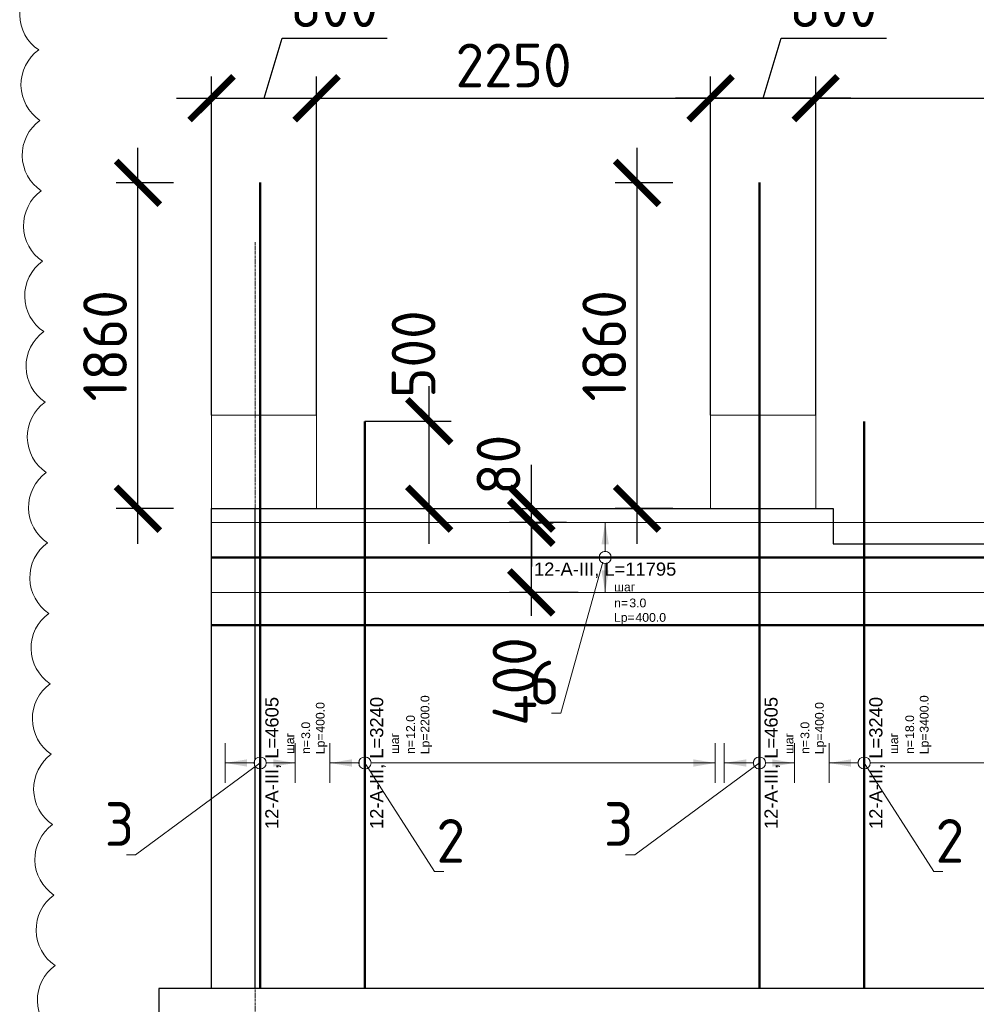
# Model space of a CAD drawing. Header units: millimetres. Extents: x 376598 to 1249954, y -318491 to -22134.
# Tile 151 of 256: x 605200 to 610661, y -119085 to -113463. Entities that reach past the tile are written whole.
import ezdxf
from ezdxf import colors
from ezdxf.entities.mleader import LeaderData, LeaderLine
from ezdxf.enums import TextEntityAlignment as Align
from ezdxf.math import Vec2, Vec3

# ---------------------------------------------------------------- set-up
doc = ezdxf.new("R2010")
doc.units = ezdxf.units.MM
doc.set_wipeout_variables(frame=1)
for name, pattern in [('______5', [1100, 800, -100, 100, -100]), ('________', [0]), ('осевая', [50.8, 31.75, -6.35, 6.35, -6.35])]:
    doc.linetypes.add(name, pattern=pattern)
for name, color, linetype, lineweight in [('Standard', 7, 'Continuous', 25), ('АрмСтер', 2, 'Continuous', 50), ('Оси', 40, '______5', 18), ('подоснова', 151, 'Continuous', 5), ('РАЗМЕРЫ', 1, 'Continuous', 9)]:
    doc.layers.add(name, color=color, linetype=linetype, lineweight=lineweight)
doc.layers.add('АрмСтер_атрибуты', color=2, linetype='Continuous', lineweight=0, plot=False)
doc.styles.add('GOST-2.304_Type-B', font='GOST_Common.ttf')
doc.styles.get("Standard").update_dxf_attribs({"font": 'arial.ttf'})
doc.styles.add('Аннотативный', font='arial.ttf')
doc.dimstyles.new('СПДС', dxfattribs={"dimscale": 100, "dimtxt": 2.5, "dimasz": 2.5, "dimexe": 1.25, "dimexo": 0, "dimtad": 1, "dimdec": 0, "dimtxsty": 'GOST-2.304_Type-B', "dimblk": 'ARCHTICK', "dimcen": 2.5, "dimdle": 2, "dimadec": 0, "dimazin": 2, "dimtfac": 0.75, "dimtdec": 0, "dimtmove": 1, "dimatfit": 3, "dimfxl": 1, "dimtolj": 1, "dimarcsym": 1})

# ---------------------------------------------------------------- blocks, each defined once
blk = doc.blocks.new('*U772')
at = {"layer": 'РАЗМЕРЫ'}
for p, q in [((112.5, 200), (-112.5, 200)), ((112.5, -200), (-112.5, -200))]:
    blk.add_line(p, q, dxfattribs=at)
at = {"layer": 'РАЗМЕРЫ', "ltscale": 15}
blk.add_line((0, -200), (0, 200), dxfattribs=at)
at = {"layer": 'РАЗМЕРЫ'}
for points in [[(0, 200), (20.9, 74.8), (-20.9, 74.8)], [(0, -200), (20.9, -74.8), (-20.9, -74.8)]]:
    blk.add_solid(points, dxfattribs=at)
at = {"layer": 'АрмСтер_атрибуты', "color": 215, "ltscale": 15, "style": 'Аннотативный'}
for s, p in [('шаг', (51.4, -194.2)), ('n=', (51.4, -285.1)), ('Lр=', (50.2, -367.8))]:
    blk.add_text(s, height=50, dxfattribs=at).set_placement(p)
at = {"layer": 'АрмСтер_атрибуты', "style": 'Аннотативный', "flags": 8}
blk.add_attdef('ПОЗ', (110, 29.6), '', height=75, dxfattribs=at)
at = {"layer": 'АрмСтер_атрибуты', "color": 215, "style": 'Аннотативный'}
for tag, p, flags in [('ШАГ', (190.9, -194.2), 10), ('КОЛ', (138, -285.1), 8), ('ШИРИНА', (172.9, -367.8), 8)]:
    blk.add_attdef(tag, p, '', height=50, dxfattribs=dict(at, flags=flags))
at = {"layer": 'АрмСтер_атрибуты', "flags": 9}
for tag, p in [('МАССА', (-2096, -410.5)), ('ОБОЗНАЧЕНИЕ', (-2096, -524.4))]:
    blk.add_attdef(tag, p, '', height=75, dxfattribs=at)
at = {"linetype": 'Continuous', "lineweight": 0}
blk.add_wipeout([(35, 0), (28.3, 20.6), (10.8, 33.3), (-10.8, 33.3), (-28.3, 20.6), (-35, 0), (-28.3, -20.6), (-10.8, -33.3), (10.8, -33.3), (28.3, -20.6)], dxfattribs=at)
at = {"color": 0, "linetype": 'ByBlock', "lineweight": -2, "ltscale": 100}
blk.add_line((-1290, 0), (3315, 0), dxfattribs=at)
at = {"layer": 'РАЗМЕРЫ'}
blk.add_circle((0, 0), 35, dxfattribs=at)
at = {"layer": 'АрмСтер_атрибуты', "style": 'Аннотативный', "flags": 8}
blk.add_attdef('НАИМЕНОВАНИЕ', text='', height=75, dxfattribs=at).set_placement((0, -29.3), align=Align.TOP_CENTER)
blk = doc.blocks.new('*U103')
at = {"layer": 'РАЗМЕРЫ'}
for p, q in [((112.5, 200), (-112.5, 200)), ((112.5, -2000), (-112.5, -2000))]:
    blk.add_line(p, q, dxfattribs=at)
at = {"layer": 'РАЗМЕРЫ', "ltscale": 15}
blk.add_line((0, -2000), (0, 200), dxfattribs=at)
at = {"layer": 'РАЗМЕРЫ'}
for points in [[(0, 200), (20.9, 74.8), (-20.9, 74.8)], [(0, -2000), (20.9, -1874.8), (-20.9, -1874.8)]]:
    blk.add_solid(points, dxfattribs=at)
at = {"layer": 'АрмСтер_атрибуты', "color": 215, "ltscale": 15, "style": 'Аннотативный'}
for s, p in [('шаг', (51.4, -194.2)), ('n=', (51.4, -285.1)), ('Lр=', (50.2, -367.8))]:
    blk.add_text(s, height=50, dxfattribs=at).set_placement(p)
at = {"layer": 'АрмСтер_атрибуты', "style": 'Аннотативный', "flags": 8}
blk.add_attdef('ПОЗ', (110, 29.6), '', height=75, dxfattribs=at)
at = {"layer": 'АрмСтер_атрибуты', "color": 215, "style": 'Аннотативный'}
for tag, p, flags in [('ШАГ', (190.9, -194.2), 10), ('КОЛ', (138, -285.1), 8), ('ШИРИНА', (172.9, -367.8), 8)]:
    blk.add_attdef(tag, p, '', height=50, dxfattribs=dict(at, flags=flags))
at = {"layer": 'АрмСтер_атрибуты', "flags": 9}
for tag, p in [('МАССА', (-2096, -410.5)), ('ОБОЗНАЧЕНИЕ', (-2096, -524.4))]:
    blk.add_attdef(tag, p, '', height=75, dxfattribs=at)
at = {"linetype": 'Continuous', "lineweight": 0}
blk.add_wipeout([(35, 0), (28.3, 20.6), (10.8, 33.3), (-10.8, 33.3), (-28.3, 20.6), (-35, 0), (-28.3, -20.6), (-10.8, -33.3), (10.8, -33.3), (28.3, -20.6)], dxfattribs=at)
at = {"color": 0, "linetype": 'ByBlock', "lineweight": -2, "ltscale": 100}
blk.add_line((-1290, 0), (1950, 0), dxfattribs=at)
at = {"layer": 'РАЗМЕРЫ'}
blk.add_circle((0, 0), 35, dxfattribs=at)
at = {"layer": 'АрмСтер_атрибуты', "style": 'Аннотативный', "flags": 8}
blk.add_attdef('НАИМЕНОВАНИЕ', text='', height=75, dxfattribs=at).set_placement((0, -29.3), align=Align.TOP_CENTER)
blk = doc.blocks.new('*U104')
at = {"layer": 'РАЗМЕРЫ'}
for p, q in [((112.5, 200), (-112.5, 200)), ((112.5, -3200), (-112.5, -3200))]:
    blk.add_line(p, q, dxfattribs=at)
at = {"layer": 'РАЗМЕРЫ', "ltscale": 15}
blk.add_line((0, -3200), (0, 200), dxfattribs=at)
at = {"layer": 'РАЗМЕРЫ'}
for points in [[(0, 200), (20.9, 74.8), (-20.9, 74.8)], [(0, -3200), (20.9, -3074.8), (-20.9, -3074.8)]]:
    blk.add_solid(points, dxfattribs=at)
at = {"layer": 'АрмСтер_атрибуты', "color": 215, "ltscale": 15, "style": 'Аннотативный'}
for s, p in [('шаг', (51.4, -194.2)), ('n=', (51.4, -285.1)), ('Lр=', (50.2, -367.8))]:
    blk.add_text(s, height=50, dxfattribs=at).set_placement(p)
at = {"layer": 'АрмСтер_атрибуты', "style": 'Аннотативный', "flags": 8}
blk.add_attdef('ПОЗ', (110, 29.6), '', height=75, dxfattribs=at)
at = {"layer": 'АрмСтер_атрибуты', "color": 215, "style": 'Аннотативный'}
for tag, p, flags in [('ШАГ', (190.9, -194.2), 10), ('КОЛ', (138, -285.1), 8), ('ШИРИНА', (172.9, -367.8), 8)]:
    blk.add_attdef(tag, p, '', height=50, dxfattribs=dict(at, flags=flags))
at = {"layer": 'АрмСтер_атрибуты', "flags": 9}
for tag, p in [('МАССА', (-2096, -410.5)), ('ОБОЗНАЧЕНИЕ', (-2096, -524.4))]:
    blk.add_attdef(tag, p, '', height=75, dxfattribs=at)
at = {"linetype": 'Continuous', "lineweight": 0}
blk.add_wipeout([(35, 0), (28.3, 20.6), (10.8, 33.3), (-10.8, 33.3), (-28.3, 20.6), (-35, 0), (-28.3, -20.6), (-10.8, -33.3), (10.8, -33.3), (28.3, -20.6)], dxfattribs=at)
at = {"color": 0, "linetype": 'ByBlock', "lineweight": -2, "ltscale": 100}
blk.add_line((-1290, 0), (1950, 0), dxfattribs=at)
at = {"layer": 'РАЗМЕРЫ'}
blk.add_circle((0, 0), 35, dxfattribs=at)
at = {"layer": 'АрмСтер_атрибуты', "style": 'Аннотативный', "flags": 8}
blk.add_attdef('НАИМЕНОВАНИЕ', text='', height=75, dxfattribs=at).set_placement((0, -29.3), align=Align.TOP_CENTER)
blk = doc.blocks.new('*U151')
at = {"color": 0, "linetype": 'ByBlock', "lineweight": -2, "ltscale": 100}
blk.add_line((-4765, 0), (42535, 0), dxfattribs=at)
at = {"layer": 'АрмСтер_атрибуты', "flags": 9}
for tag, p in [('МАССА', (5724, 4389.5)), ('ОБОЗНАЧЕНИЕ', (5724, 4275.6))]:
    blk.add_attdef(tag, p, '', height=75, dxfattribs=at)
at = {"layer": 'АрмСтер_атрибуты', "style": 'Аннотативный', "flags": 8}
blk.add_attdef('ПОЗ', (110, 29.6), '', height=75, dxfattribs=at)
blk.add_attdef('НАИМЕНОВАНИЕ', text='', height=75, dxfattribs=at).set_placement((0, -29.3), align=Align.TOP_CENTER)
at = {"layer": 'АрмСтер_атрибуты', "color": 215, "style": 'Аннотативный'}
for tag, p, flags in [('ШАГ', (190.9, -194.2), 10), ('КОЛ', (138, -285.1), 8), ('ШИРИНА', (172.9, -367.8), 8)]:
    blk.add_attdef(tag, p, '', height=50, dxfattribs=dict(at, flags=flags))
blk = doc.blocks.new('*U770')
at = {"layer": 'РАЗМЕРЫ'}
for p, q in [((112.5, 200), (-112.5, 200)), ((112.5, -200), (-112.5, -200))]:
    blk.add_line(p, q, dxfattribs=at)
at = {"layer": 'РАЗМЕРЫ', "ltscale": 15}
blk.add_line((0, -200), (0, 200), dxfattribs=at)
at = {"layer": 'РАЗМЕРЫ'}
for points in [[(0, 200), (20.9, 74.8), (-20.9, 74.8)], [(0, -200), (20.9, -74.8), (-20.9, -74.8)]]:
    blk.add_solid(points, dxfattribs=at)
at = {"layer": 'АрмСтер_атрибуты', "color": 215, "ltscale": 15, "style": 'Аннотативный'}
for s, p in [('шаг', (51.4, -194.2)), ('n=', (51.4, -285.1)), ('Lр=', (50.2, -367.8))]:
    blk.add_text(s, height=50, dxfattribs=at).set_placement(p)
at = {"layer": 'АрмСтер_атрибуты', "flags": 9}
for tag, p in [('МАССА', (8241.4, 4789.5)), ('ОБОЗНАЧЕНИЕ', (8241.4, 4675.6))]:
    blk.add_attdef(tag, p, '', height=75, dxfattribs=at)
at = {"layer": 'АрмСтер_атрибуты', "style": 'Аннотативный', "flags": 8}
blk.add_attdef('ПОЗ', (110, 29.6), '', height=75, dxfattribs=at)
at = {"layer": 'АрмСтер_атрибуты', "color": 215, "style": 'Аннотативный'}
for tag, p, flags in [('ШАГ', (190.9, -194.2), 10), ('КОЛ', (138, -285.1), 8), ('ШИРИНА', (172.9, -367.8), 8)]:
    blk.add_attdef(tag, p, '', height=50, dxfattribs=dict(at, flags=flags))
at = {"linetype": 'Continuous', "lineweight": 0}
blk.add_wipeout([(35, 0), (28.3, 20.6), (10.8, 33.3), (-10.8, 33.3), (-28.3, 20.6), (-35, 0), (-28.3, -20.6), (-10.8, -33.3), (10.8, -33.3), (28.3, -20.6)], dxfattribs=at)
at = {"color": 0, "linetype": 'ByBlock', "lineweight": -2, "ltscale": 100}
blk.add_line((-2247.6, 0), (9547.4, 0), dxfattribs=at)
at = {"layer": 'РАЗМЕРЫ'}
blk.add_circle((0, 0), 35, dxfattribs=at)
at = {"layer": 'АрмСтер_атрибуты', "style": 'Аннотативный', "flags": 8}
blk.add_attdef('НАИМЕНОВАНИЕ', text='', height=75, dxfattribs=at).set_placement((0, -29.3), align=Align.TOP_CENTER)
blk = doc.blocks.new('_None')
blk = doc.blocks.new('_ArchTick')
at = {"color": 0, "linetype": 'ByBlock', "const_width": 0.15}
blk.add_lwpolyline([(-0.5, -0.5), (0.5, 0.5)], dxfattribs=at)
blk = doc.blocks.new('*D771')
at = {"layer": 'DEFPOINTS', "color": 0, "lineweight": 0, "transparency": 16777216}
for p in [(605874.9, -114394.7), (606078.2, -114394.7), (606078.2, -116254.8)]:
    blk.add_point(p, dxfattribs=at)
at = {"layer": 'РАЗМЕРЫ', "color": 0, "lineweight": -2, "transparency": 16777216}
for p, q in [((605874.9, -116454.8), (605874.9, -114194.7)), ((606078.2, -114394.7), (605749.9, -114394.7)), ((606078.2, -116254.8), (605749.9, -116254.8))]:
    blk.add_line(p, q, dxfattribs=at)
at = {"layer": 'РАЗМЕРЫ', "color": 0, "lineweight": -2, "transparency": 16777216, "xscale": 250, "yscale": 250, "zscale": 250}
for p, rotation in [((605874.9, -114394.7), 90), ((605874.9, -116254.8), 270)]:
    blk.add_blockref('_ArchTick', p, dxfattribs=dict(at, rotation=rotation))
at = {"layer": 'РАЗМЕРЫ', "color": 0, "lineweight": 0, "transparency": 16777216, "insert": (605687.4, -115324.8), "char_height": 250, "attachment_point": 5, "rotation": 90, "style": 'GOST-2.304_Type-B'}
blk.add_mtext('\\A1;1860', dxfattribs=at)
blk = doc.blocks.new('*D773')
at = {"layer": 'DEFPOINTS', "color": 0, "lineweight": 0, "transparency": 16777216}
for p in [(608724.9, -114394.7), (608928.2, -114394.7), (608928.2, -116254.8)]:
    blk.add_point(p, dxfattribs=at)
at = {"layer": 'РАЗМЕРЫ', "color": 0, "lineweight": -2, "transparency": 16777216}
for p, q in [((608724.9, -116454.8), (608724.9, -114194.7)), ((608928.2, -114394.7), (608599.9, -114394.7)), ((608928.2, -116254.8), (608599.9, -116254.8))]:
    blk.add_line(p, q, dxfattribs=at)
at = {"layer": 'РАЗМЕРЫ', "color": 0, "lineweight": -2, "transparency": 16777216, "xscale": 250, "yscale": 250, "zscale": 250}
for p, rotation in [((608724.9, -114394.7), 90), ((608724.9, -116254.8), 270)]:
    blk.add_blockref('_ArchTick', p, dxfattribs=dict(at, rotation=rotation))
at = {"layer": 'РАЗМЕРЫ', "color": 0, "lineweight": 0, "transparency": 16777216, "insert": (608537.4, -115324.8), "char_height": 250, "attachment_point": 5, "rotation": 90, "style": 'GOST-2.304_Type-B'}
blk.add_mtext('\\A1;1860', dxfattribs=at)
blk = doc.blocks.new('*D774')
at = {"layer": 'DEFPOINTS', "color": 0, "lineweight": 0, "transparency": 16777216}
for p in [(607171, -115755.2), (607537.7, -115755.2), (607257.5, -116254.8)]:
    blk.add_point(p, dxfattribs=at)
at = {"layer": 'РАЗМЕРЫ', "color": 0, "lineweight": -2, "transparency": 16777216}
for p, q in [((607537.7, -116454.8), (607537.7, -115555.2)), ((607171, -115755.2), (607662.7, -115755.2)), ((607257.5, -116254.8), (607662.7, -116254.8))]:
    blk.add_line(p, q, dxfattribs=at)
at = {"layer": 'РАЗМЕРЫ', "color": 0, "lineweight": -2, "transparency": 16777216, "xscale": 250, "yscale": 250, "zscale": 250}
for p, rotation in [((607537.7, -115755.2), 90), ((607537.7, -116254.8), 270)]:
    blk.add_blockref('_ArchTick', p, dxfattribs=dict(at, rotation=rotation))
at = {"layer": 'РАЗМЕРЫ', "color": 0, "lineweight": 0, "transparency": 16777216, "insert": (607448.6, -115372.5), "char_height": 250, "attachment_point": 5, "rotation": 90, "style": 'GOST-2.304_Type-B'}
blk.add_mtext('\\A1;500', dxfattribs=at)
blk = doc.blocks.new('*D1254')
at = {"layer": 'DEFPOINTS', "color": 0, "lineweight": 0, "transparency": 16777216}
for p in [(606894.7, -113911.2), (606294.7, -115720.7), (606894.7, -115720.7)]:
    blk.add_point(p, dxfattribs=at)
at = {"layer": 'РАЗМЕРЫ', "color": 0, "lineweight": -2, "transparency": 16777216}
for p, q in [((606594.7, -113911.2), (606697.8, -113567.5)), ((606697.8, -113567.5), (607297.8, -113567.5)), ((606294.7, -115720.7), (606294.7, -113786.2)), ((606894.7, -115720.7), (606894.7, -113786.2)), ((606094.7, -113911.2), (607094.7, -113911.2))]:
    blk.add_line(p, q, dxfattribs=at)
at = {"layer": 'РАЗМЕРЫ', "color": 0, "lineweight": -2, "transparency": 16777216, "xscale": 250, "yscale": 250, "zscale": 250, "rotation": 180}
blk.add_blockref('_ArchTick', (606294.7, -113911.2), dxfattribs=at)
at = {"layer": 'РАЗМЕРЫ', "color": 0, "lineweight": -2, "transparency": 16777216, "xscale": 250, "yscale": 250, "zscale": 250}
blk.add_blockref('_ArchTick', (606894.7, -113911.2), dxfattribs=at)
at = {"layer": 'РАЗМЕРЫ', "color": 0, "lineweight": 0, "transparency": 16777216, "insert": (606997.8, -113380), "char_height": 250, "attachment_point": 5, "style": 'GOST-2.304_Type-B'}
blk.add_mtext('\\A1;600', dxfattribs=at)
blk = doc.blocks.new('*D1255')
at = {"layer": 'DEFPOINTS', "color": 0, "lineweight": 0, "transparency": 16777216}
for p in [(609144.7, -113911.2), (606894.7, -115720.7), (609144.7, -115720.7)]:
    blk.add_point(p, dxfattribs=at)
at = {"layer": 'РАЗМЕРЫ', "color": 0, "lineweight": -2, "transparency": 16777216}
for p, q in [((606894.7, -115720.7), (606894.7, -113786.2)), ((609144.7, -115720.7), (609144.7, -113786.2)), ((606694.7, -113911.2), (609344.7, -113911.2))]:
    blk.add_line(p, q, dxfattribs=at)
at = {"layer": 'РАЗМЕРЫ', "color": 0, "lineweight": -2, "transparency": 16777216, "xscale": 250, "yscale": 250, "zscale": 250, "rotation": 180}
blk.add_blockref('_ArchTick', (606894.7, -113911.2), dxfattribs=at)
at = {"layer": 'РАЗМЕРЫ', "color": 0, "lineweight": -2, "transparency": 16777216, "xscale": 250, "yscale": 250, "zscale": 250}
blk.add_blockref('_ArchTick', (609144.7, -113911.2), dxfattribs=at)
at = {"layer": 'РАЗМЕРЫ', "color": 0, "lineweight": 0, "transparency": 16777216, "insert": (608019.7, -113723.7), "char_height": 250, "attachment_point": 5, "style": 'GOST-2.304_Type-B'}
blk.add_mtext('\\A1;2250', dxfattribs=at)
blk = doc.blocks.new('*D1256')
at = {"layer": 'DEFPOINTS', "color": 0, "lineweight": 0, "transparency": 16777216}
for p in [(609744.7, -113911.2), (609144.7, -115720.7), (609744.7, -115720.7)]:
    blk.add_point(p, dxfattribs=at)
at = {"layer": 'РАЗМЕРЫ', "color": 0, "lineweight": -2, "transparency": 16777216}
for p, q in [((609444.7, -113911.2), (609547.8, -113567.5)), ((609547.8, -113567.5), (610147.8, -113567.5)), ((609144.7, -115720.7), (609144.7, -113786.2)), ((609744.7, -115720.7), (609744.7, -113786.2)), ((608944.7, -113911.2), (609944.7, -113911.2))]:
    blk.add_line(p, q, dxfattribs=at)
at = {"layer": 'РАЗМЕРЫ', "color": 0, "lineweight": -2, "transparency": 16777216, "xscale": 250, "yscale": 250, "zscale": 250, "rotation": 180}
blk.add_blockref('_ArchTick', (609144.7, -113911.2), dxfattribs=at)
at = {"layer": 'РАЗМЕРЫ', "color": 0, "lineweight": -2, "transparency": 16777216, "xscale": 250, "yscale": 250, "zscale": 250}
blk.add_blockref('_ArchTick', (609744.7, -113911.2), dxfattribs=at)
at = {"layer": 'РАЗМЕРЫ', "color": 0, "lineweight": 0, "transparency": 16777216, "insert": (609847.8, -113380), "char_height": 250, "attachment_point": 5, "style": 'GOST-2.304_Type-B'}
blk.add_mtext('\\A1;600', dxfattribs=at)
blk = doc.blocks.new('*D1257')
at = {"layer": 'DEFPOINTS', "color": 0, "lineweight": 0, "transparency": 16777216}
for p in [(609144.7, -113911.2), (609144.7, -115720.7), (609744.7, -115720.7)]:
    blk.add_point(p, dxfattribs=at)
at = {"layer": 'РАЗМЕРЫ', "color": 0, "lineweight": -2, "transparency": 16777216}
for p, q in [((609444.7, -113911.2), (609547.8, -113567.5)), ((609547.8, -113567.5), (610147.8, -113567.5)), ((609144.7, -115720.7), (609144.7, -113786.2)), ((609744.7, -115720.7), (609744.7, -113786.2)), ((609944.7, -113911.2), (608944.7, -113911.2))]:
    blk.add_line(p, q, dxfattribs=at)
at = {"layer": 'РАЗМЕРЫ', "color": 0, "lineweight": -2, "transparency": 16777216, "xscale": 250, "yscale": 250, "zscale": 250, "rotation": 180}
blk.add_blockref('_ArchTick', (609144.7, -113911.2), dxfattribs=at)
at = {"layer": 'РАЗМЕРЫ', "color": 0, "lineweight": -2, "transparency": 16777216, "xscale": 250, "yscale": 250, "zscale": 250}
blk.add_blockref('_ArchTick', (609744.7, -113911.2), dxfattribs=at)
at = {"layer": 'РАЗМЕРЫ', "color": 0, "lineweight": 0, "transparency": 16777216, "insert": (609847.8, -113380), "char_height": 250, "attachment_point": 5, "style": 'GOST-2.304_Type-B'}
blk.add_mtext('\\A1;600', dxfattribs=at)
blk = doc.blocks.new('*D1258')
at = {"layer": 'DEFPOINTS', "color": 0, "lineweight": 0, "transparency": 16777216}
for p in [(613294.7, -113911.2), (609744.7, -115338.1), (613294.7, -115720.7)]:
    blk.add_point(p, dxfattribs=at)
at = {"layer": 'РАЗМЕРЫ', "color": 0, "lineweight": -2, "transparency": 16777216}
for p, q in [((609744.7, -115338.1), (609744.7, -113786.2)), ((613294.7, -115720.7), (613294.7, -113786.2)), ((609544.7, -113911.2), (613494.7, -113911.2))]:
    blk.add_line(p, q, dxfattribs=at)
at = {"layer": 'РАЗМЕРЫ', "color": 0, "lineweight": -2, "transparency": 16777216, "xscale": 250, "yscale": 250, "zscale": 250, "rotation": 180}
blk.add_blockref('_ArchTick', (609744.7, -113911.2), dxfattribs=at)
at = {"layer": 'РАЗМЕРЫ', "color": 0, "lineweight": -2, "transparency": 16777216, "xscale": 250, "yscale": 250, "zscale": 250}
blk.add_blockref('_ArchTick', (613294.7, -113911.2), dxfattribs=at)
at = {"layer": 'РАЗМЕРЫ', "color": 0, "lineweight": 0, "transparency": 16777216, "insert": (611519.7, -113723.7), "char_height": 250, "attachment_point": 5, "style": 'GOST-2.304_Type-B'}
blk.add_mtext('\\A1;3550', dxfattribs=at)
blk = doc.blocks.new('*D1279')
at = {"layer": 'DEFPOINTS', "color": 0, "lineweight": 0, "transparency": 16777216}
for p in [(608121.1, -116254.8), (608121.1, -116254.8), (608121.1, -116335.2)]:
    blk.add_point(p, dxfattribs=at)
at = {"layer": 'РАЗМЕРЫ', "color": 0, "lineweight": -2, "transparency": 16777216}
for p, q in [((608121.1, -116254.8), (608121.1, -116004.8)), ((608121.1, -116254.8), (608246.1, -116254.8)), ((608121.1, -116335.2), (608121.1, -116254.8)), ((608121.1, -116335.2), (608246.1, -116335.2)), ((608121.1, -116335.2), (608121.1, -116585.2))]:
    blk.add_line(p, q, dxfattribs=at)
at = {"layer": 'РАЗМЕРЫ', "color": 0, "lineweight": -2, "transparency": 16777216, "xscale": 250, "yscale": 250, "zscale": 250}
for p, rotation in [((608121.1, -116254.8), 270), ((608121.1, -116335.2), 90)]:
    blk.add_blockref('_ArchTick', p, dxfattribs=dict(at, rotation=rotation))
at = {"layer": 'РАЗМЕРЫ', "color": 0, "lineweight": 0, "transparency": 16777216, "insert": (607933.6, -116004.8), "char_height": 250, "attachment_point": 5, "rotation": 90, "style": 'GOST-2.304_Type-B'}
blk.add_mtext('\\A1;80', dxfattribs=at)

msp = doc.modelspace()

# ---------------------------------------------------------------- linework, layer by layer
at = {"color": 7, "linetype": 'Continuous', "lineweight": 25, "transparency": 33554687}
msp.add_line((606294.8, -118994.8), (606294.8, -116254.8), dxfattribs=at)
at = {"color": 7, "linetype": '________', "lineweight": 25, "transparency": 33554687}
msp.add_line((606544.8, -118994.8), (606544.8, -116254.8), dxfattribs=at)
at = {"color": 8, "lineweight": 0, "true_color": 0x787a7d}
for points in [[(606894.7, -116254.8), (606294.7, -116254.8), (606294.7, -115720.7), (606894.7, -115720.7)], [(609744.7, -116254.8), (609144.7, -116254.8), (609144.7, -115720.7), (609744.7, -115720.7)]]:
    msp.add_lwpolyline(points, close=True, dxfattribs=at)
at = {"layer": 'Standard', "color": 7, "linetype": 'Continuous', "lineweight": 25, "transparency": 33554687}
for p, q in [((606294.8, -116254.8), (609844.7, -116254.8)), ((605994.8, -118994.8), (605994.8, -119894.8)), ((653669.7, -118994.8), (605994.8, -118994.8))]:
    msp.add_line(p, q, dxfattribs=at)
at = {"layer": 'Оси', "color": 16, "linetype": 'осевая', "lineweight": 0, "ltscale": 0.5, "transparency": 33554687}
msp.add_line((606544.9, -114733.3), (606544.8, -121316.8), dxfattribs=at)
at = {"layer": 'РАЗМЕРЫ', "color": 240, "lineweight": 0, "true_color": 0xed1f24}
msp.add_lwpolyline([(605301, -113233.3, 0.520567), (605308.2, -113635.4, 0.520567), (605315.4, -114037.6, 0.520567), (605322.7, -114439.8, 0.520567), (605329.9, -114841.9, 0.520567), (605337.1, -115244.1, 0.520567), (605344.3, -115646.2, 0.520567), (605351.5, -116048.4, 0.520567), (605358.7, -116450.6, 0.520567), (605365.9, -116852.7, 0.520567), (605373.2, -117254.9, 0.520567), (605380.4, -117657.1, 0.520567), (605387.6, -118059.2, 0.520567), (605394.8, -118461.4, 0.520567), (605402, -118863.5, 0.520567), (605409.2, -119265.7, 0.520567)], format="xyb", dxfattribs=at)

# ---------------------------------------------------------------- dimensions: what is measured, and where the dimension line sits
at = {"layer": 'РАЗМЕРЫ', "color": 1, "lineweight": 0}
dim = msp.add_linear_dim(base=(605874.9, -114394.7, 360), p1=(606078.2, -116254.8, 360), p2=(606078.2, -114394.7, 360), angle=90, dimstyle='СПДС', dxfattribs=at)
dim.commit()
dim.dimension.update_dxf_attribs({"geometry": '*D771', "text_midpoint": (605687.4, -115324.8, 360)})

# ---------------------------------------------------------------- next in the draw order: block references
at = {"layer": 'АрмСтер', "ltscale": 15}
ref = msp.add_blockref('*U772', (606572.8, -117707.2), dxfattribs=dict(at, rotation=90))
ref.add_attrib('НАИМЕНОВАНИЕ', '12-A-III, L=4605', dxfattribs={"layer": 'АрмСтер_атрибуты', "height": 75, "rotation": 90, "style": 'Аннотативный', "flags": 8}).set_placement((606602.2, -117707.2), align=Align.TOP_CENTER)
ref.add_attrib('КОЛ', '3.0', (606858, -117569.2), dxfattribs={"layer": 'АрмСтер_атрибуты', "color": 215, "height": 50, "rotation": 90, "style": 'Аннотативный', "flags": 8})
ref.add_attrib('ШИРИНА', '400.0', (606940.6, -117534.3), dxfattribs={"layer": 'АрмСтер_атрибуты', "color": 215, "height": 50, "rotation": 90, "style": 'Аннотативный', "flags": 8})
ref = msp.add_blockref('*U772', (609422.8, -117707.2), dxfattribs=dict(at, rotation=90))
ref.add_attrib('НАИМЕНОВАНИЕ', '12-A-III, L=4605', dxfattribs={"layer": 'АрмСтер_атрибуты', "height": 75, "rotation": 90, "style": 'Аннотативный', "flags": 8}).set_placement((609452.2, -117707.2), align=Align.TOP_CENTER)
ref.add_attrib('КОЛ', '3.0', (609708, -117569.2), dxfattribs={"layer": 'АрмСтер_атрибуты', "color": 215, "height": 50, "rotation": 90, "style": 'Аннотативный', "flags": 8})
ref.add_attrib('ШИРИНА', '400.0', (609790.6, -117534.3), dxfattribs={"layer": 'АрмСтер_атрибуты', "color": 215, "height": 50, "rotation": 90, "style": 'Аннотативный', "flags": 8})

# ---------------------------------------------------------------- next in the draw order: block references
ref = msp.add_blockref('*U103', (607171, -117707.2), dxfattribs=dict(at, rotation=90))
ref.add_attrib('НАИМЕНОВАНИЕ', '12-A-III, L=3240', dxfattribs={"layer": 'АрмСтер_атрибуты', "height": 75, "rotation": 90, "style": 'Аннотативный', "flags": 8}).set_placement((607200.4, -117707.2), align=Align.TOP_CENTER)
ref.add_attrib('КОЛ', '12.0', (607456.2, -117569.2), dxfattribs={"layer": 'АрмСтер_атрибуты', "color": 215, "height": 50, "rotation": 90, "style": 'Аннотативный', "flags": 8})
ref.add_attrib('ШИРИНА', '2200.0', (607538.8, -117534.3), dxfattribs={"layer": 'АрмСтер_атрибуты', "color": 215, "height": 50, "rotation": 90, "style": 'Аннотативный', "flags": 8})
ref = msp.add_blockref('*U104', (610021, -117707.2), dxfattribs=dict(at, rotation=90))
ref.add_attrib('НАИМЕНОВАНИЕ', '12-A-III, L=3240', dxfattribs={"layer": 'АрмСтер_атрибуты', "height": 75, "rotation": 90, "style": 'Аннотативный', "flags": 8}).set_placement((610050.4, -117707.2), align=Align.TOP_CENTER)
ref.add_attrib('КОЛ', '18.0', (610306.2, -117569.2), dxfattribs={"layer": 'АрмСтер_атрибуты', "color": 215, "height": 50, "rotation": 90, "style": 'Аннотативный', "flags": 8})
ref.add_attrib('ШИРИНА', '3400.0', (610388.8, -117534.3), dxfattribs={"layer": 'АрмСтер_атрибуты', "color": 215, "height": 50, "rotation": 90, "style": 'Аннотативный', "flags": 8})

# ---------------------------------------------------------------- next in the draw order: dimensions: what is measured, and where the dimension line sits
at = {"layer": 'РАЗМЕРЫ', "color": 4, "lineweight": 0}
for base, p1, p2, picture, middle in [((606894.7, -113911.2), (606294.7, -115720.7), (606894.7, -115720.7), '*D1254', (606760.3, -113380)), ((609744.7, -113911.2), (609144.7, -115720.7), (609744.7, -115720.7), '*D1256', (609610.3, -113380)), ((609144.7, -113911.2), (609744.7, -115720.7), (609144.7, -115720.7), '*D1257', (609610.3, -113380)), ((609144.7, -113911.2), (606894.7, -115720.7), (609144.7, -115720.7), '*D1255', (608019.7, -113723.7)), ((613294.7, -113911.2), (609744.7, -115338.1), (613294.7, -115720.7), '*D1258', (611519.7, -113723.7))]:
    dim = msp.add_linear_dim(base=base, p1=p1, p2=p2, dimstyle='СПДС', dxfattribs=at)
    dim.commit()
    dim.dimension.update_dxf_attribs({"geometry": picture, "text_midpoint": middle})

# ---------------------------------------------------------------- next in the draw order: block references
at = {"layer": 'АрмСтер', "ltscale": 15}
msp.add_blockref('*U151', (611060.3, -116919.4, -720), dxfattribs=at)

# ---------------------------------------------------------------- next in the draw order: linework, layer by layer
at = {"layer": 'Standard', "color": 7, "linetype": 'Continuous', "lineweight": 25, "transparency": 33554687}
msp.add_lwpolyline([(609844.7, -116254.8), (609844.7, -116454.8), (612744.8, -116454.8), (612744.8, -116254.8)], dxfattribs=at)

# ---------------------------------------------------------------- next in the draw order: leaders
at = {"layer": 'подоснова'}
ml = msp.add_multileader_mtext('Standard', dxfattribs=at)
ml.set_content('3', color=256, style='GOST-2.304_Type-B')
ml.set_leader_properties(color=256, linetype='ByLayer', lineweight=15)
ml.set_arrow_properties(name='NONE')
ml.build(insert=Vec2(0, 0))
ml.multileader.update_dxf_attribs({"text_left_attachment_type": 6, "text_right_attachment_type": 6, "dogleg_length": 10, "arrow_head_size": 18})
ctx = ml.context
ctx.base_point, ctx.char_height, ctx.arrow_head_size, ctx.landing_gap_size, ctx.plane_origin = Vec3(605686.9, -118231), 250, 18, 20, Vec3(606199, -116652.3)
ctx.left_attachment, ctx.right_attachment, ctx.text_align_type = 6, 6, 1
notes = []
notes.append((ctx, [(1, (1, 1, 0), (605861.9, -118231), (-1, 0), 10, [(0, [(606572.8, -117707.2)], 0, [])])]))
ctx.mtext.insert, ctx.mtext.width, ctx.mtext.alignment, ctx.mtext.flow_direction = Vec3(605769.4, -117931), 22.898, 2, 5
ml = msp.add_multileader_mtext('Standard', dxfattribs=at)
ml.set_content('2', color=256, style='GOST-2.304_Type-B')
ml.set_leader_properties(color=256, linetype='ByLayer', lineweight=15)
ml.set_arrow_properties(name='NONE')
ml.build(insert=Vec2(0, 0))
ml.multileader.update_dxf_attribs({"text_left_attachment_type": 6, "text_right_attachment_type": 6, "dogleg_length": 10, "arrow_head_size": 18})
ctx = ml.context
ctx.base_point, ctx.char_height, ctx.arrow_head_size, ctx.landing_gap_size, ctx.plane_origin = Vec3(607578.1, -118327.1), 250, 18, 20, Vec3(608090.2, -116748.3)
ctx.left_attachment, ctx.right_attachment, ctx.text_align_type = 6, 6, 1
notes.append((ctx, [(0, (1, 1, 0), (607568.1, -118327.1), (1, 0), 10, [(0, [(607171, -117707.2)], 0, [])])]))
ctx.mtext.insert, ctx.mtext.width, ctx.mtext.alignment, ctx.mtext.flow_direction = Vec3(607660.6, -118027.1), 22.898, 2, 5
ml = msp.add_multileader_mtext('Standard', dxfattribs=at)
ml.set_content('3', color=256, style='GOST-2.304_Type-B')
ml.set_leader_properties(color=256, linetype='ByLayer', lineweight=15)
ml.set_arrow_properties(name='NONE')
ml.build(insert=Vec2(0, 0))
ml.multileader.update_dxf_attribs({"text_left_attachment_type": 6, "text_right_attachment_type": 6, "dogleg_length": 10, "arrow_head_size": 18})
ctx = ml.context
ctx.base_point, ctx.char_height, ctx.arrow_head_size, ctx.landing_gap_size, ctx.plane_origin = Vec3(608536.7, -118230.8), 250, 18, 20, Vec3(609048.9, -116652.1)
ctx.left_attachment, ctx.right_attachment, ctx.text_align_type = 6, 6, 1
notes.append((ctx, [(1, (1, 1, 0), (608711.7, -118230.8), (-1, 0), 10, [(0, [(609422.7, -117707)], 0, [])])]))
ctx.mtext.insert, ctx.mtext.width, ctx.mtext.alignment, ctx.mtext.flow_direction = Vec3(608619.2, -117930.8), 22.898, 2, 5
ml = msp.add_multileader_mtext('Standard', dxfattribs=at)
ml.set_content('2', color=256, style='GOST-2.304_Type-B')
ml.set_leader_properties(color=256, linetype='ByLayer', lineweight=15)
ml.set_arrow_properties(name='NONE')
ml.build(insert=Vec2(0, 0))
ml.multileader.update_dxf_attribs({"text_left_attachment_type": 6, "text_right_attachment_type": 6, "dogleg_length": 10, "arrow_head_size": 18})
ctx = ml.context
ctx.base_point, ctx.char_height, ctx.arrow_head_size, ctx.landing_gap_size, ctx.plane_origin = Vec3(610428.1, -118327.1), 250, 18, 20, Vec3(610940.2, -116748.3)
ctx.left_attachment, ctx.right_attachment, ctx.text_align_type = 6, 6, 1
notes.append((ctx, [(0, (1, 1, 0), (610418.1, -118327.1), (1, 0), 10, [(0, [(610021, -117707.2)], 0, [])])]))
ctx.mtext.insert, ctx.mtext.width, ctx.mtext.alignment, ctx.mtext.flow_direction = Vec3(610510.6, -118027.1), 22.898, 2, 5
for ctx, leaders in notes:
    for number, flags, end, landing, length, lines in leaders:
        leader = LeaderData()
        leader.index, (leader.has_last_leader_line, leader.has_dogleg_vector, leader.attachment_direction) = number, flags
        leader.last_leader_point, leader.dogleg_vector, leader.dogleg_length = Vec3(end), Vec3(landing), length
        for number, points, colour, breaks in lines:
            line = LeaderLine()
            line.index, line.vertices, line.color, line.breaks = number, Vec3.list(points), colors.encode_raw_color(colour), breaks
            leader.lines.append(line)
        ctx.leaders.append(leader)

# ---------------------------------------------------------------- next in the draw order: block references
at = {"layer": 'АрмСтер', "ltscale": 15}
ref = msp.add_blockref('*U770', (608542.4, -116533.2), dxfattribs=at)
ref.add_attrib('НАИМЕНОВАНИЕ', '12-A-III, L=11795', dxfattribs={"layer": 'АрмСтер_атрибуты', "height": 75, "style": 'Аннотативный', "flags": 8}).set_placement((608542.4, -116562.6), align=Align.TOP_CENTER)
ref.add_attrib('КОЛ', '3.0', (608680.4, -116818.3), dxfattribs={"layer": 'АрмСтер_атрибуты', "color": 215, "height": 50, "style": 'Аннотативный', "flags": 8})
ref.add_attrib('ШИРИНА', '400.0', (608715.3, -116901), dxfattribs={"layer": 'АрмСтер_атрибуты', "color": 215, "height": 50, "style": 'Аннотативный', "flags": 8})

# ---------------------------------------------------------------- next in the draw order: linework, layer by layer
at = {"layer": 'РАЗМЕРЫ', "color": 4}
msp.add_lwpolyline([(606294.8, -116333.2), (618122.6, -116333.2), (618122.6, -116733.2), (606294.8, -116733.2)], close=True, dxfattribs=at)

# ---------------------------------------------------------------- next in the draw order: dimensions: what is measured, and where the dimension line sits
at = {"layer": 'РАЗМЕРЫ', "color": 1, "lineweight": 0}
dim = msp.add_linear_dim(base=(608724.9, -114394.7, 360), p1=(608928.2, -116254.8, 360), p2=(608928.2, -114394.7, 360), angle=90, dimstyle='СПДС', dxfattribs=at)
dim.commit()
dim.dimension.update_dxf_attribs({"geometry": '*D773', "text_midpoint": (608537.4, -115324.8, 360)})
dim = msp.add_linear_dim(base=(607537.7, -115755.2), p1=(607257.5, -116254.8), p2=(607171, -115755.2), angle=90, dimstyle='СПДС', dxfattribs=at)
dim.commit()
dim.dimension.update_dxf_attribs({"geometry": '*D774', "text_midpoint": (607636.1, -115372.5), "dimtype": 160})
at = {"layer": 'РАЗМЕРЫ', "color": 4, "lineweight": 0}
dim = msp.add_linear_dim(base=(608121.1, -116254.8), p1=(608121.1, -116335.2), p2=(608121.1, -116254.8), angle=90, dimstyle='СПДС', dxfattribs=at)
dim.commit()
dim.dimension.update_dxf_attribs({"geometry": '*D1279', "text_midpoint": (608121.1, -116004.8), "dimtype": 160})
at = {"layer": 'РАЗМЕРЫ', "lineweight": 0}
msp.add_linear_dim(base=(608121.1, -116733.2), p1=(608321.1, -116333.2), p2=(608388.4, -116733.2), angle=90, location=(608024.9, -117241.9), dimstyle='СПДС', dxfattribs=at).render()

# ---------------------------------------------------------------- next in the draw order: leaders
at = {"layer": 'подоснова'}
ml = msp.add_multileader_mtext('Standard', dxfattribs=at)
ml.set_content('6', color=256, style='GOST-2.304_Type-B')
ml.set_leader_properties(color=256, linetype='ByLayer', lineweight=15)
ml.set_arrow_properties(name='NONE')
ml.build(insert=Vec2(0, 0))
ml.multileader.update_dxf_attribs({"text_left_attachment_type": 6, "text_right_attachment_type": 6, "dogleg_length": 10, "arrow_head_size": 18})
ctx = ml.context
ctx.base_point, ctx.char_height, ctx.arrow_head_size, ctx.landing_gap_size, ctx.plane_origin = Vec3(608113.6, -117423.2), 250, 18, 20, Vec3(602620.1, -114706)
ctx.left_attachment, ctx.right_attachment, ctx.text_align_type = 6, 6, 1
notes = []
notes.append((ctx, [(1, (1, 1, 0), (608288.6, -117423.2), (-1, 0), 10, [(0, [(608529.9, -116560.1)], 0, [])])]))
ctx.mtext.insert, ctx.mtext.width, ctx.mtext.alignment, ctx.mtext.flow_direction = Vec3(608196.1, -117123.2), 22.898, 2, 5
for ctx, leaders in notes:
    for number, flags, end, landing, length, lines in leaders:
        leader = LeaderData()
        leader.index, (leader.has_last_leader_line, leader.has_dogleg_vector, leader.attachment_direction) = number, flags
        leader.last_leader_point, leader.dogleg_vector, leader.dogleg_length = Vec3(end), Vec3(landing), length
        for number, points, colour, breaks in lines:
            line = LeaderLine()
            line.index, line.vertices, line.color, line.breaks = number, Vec3.list(points), colors.encode_raw_color(colour), breaks
            leader.lines.append(line)
        ctx.leaders.append(leader)

doc.saveas('drawing.dxf')
